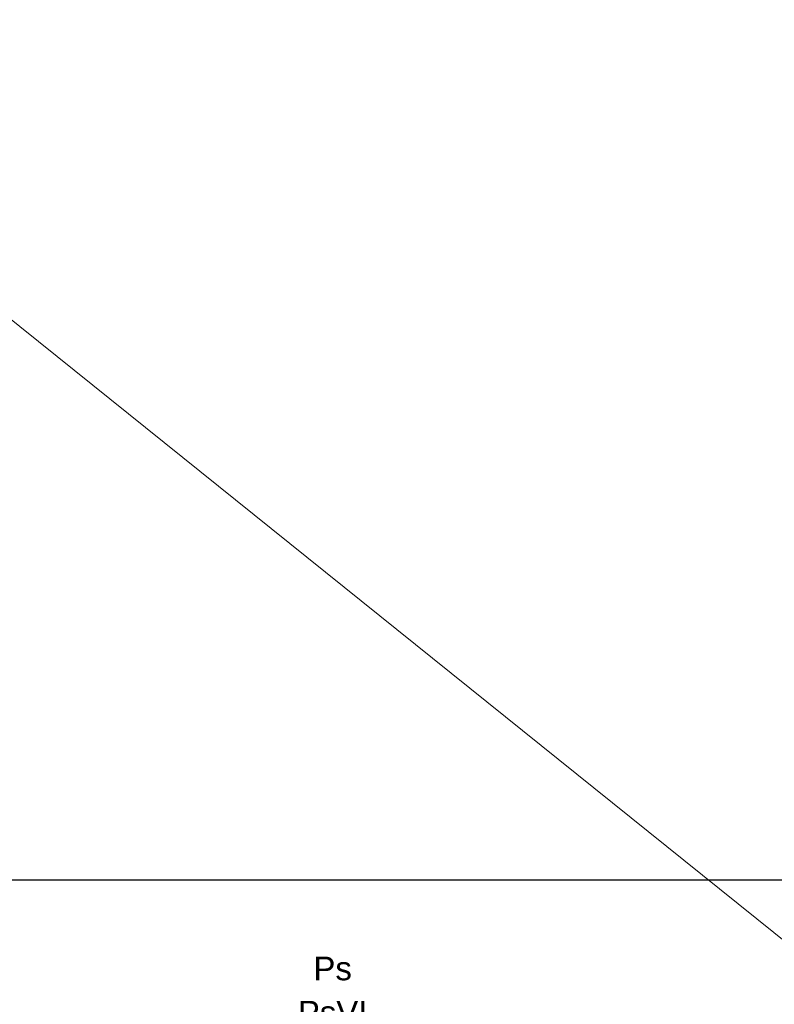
# Model space of a CAD drawing. Extents: x 5479252 to 5479673, y 5984576 to 5984875.
# Tile 3 of 36: x 5479300 to 5479332, y 5984719 to 5984761. Entities that reach past the tile are written whole.
import ezdxf
from ezdxf.enums import TextEntityAlignment as Align

# ---------------------------------------------------------------- set-up
doc = ezdxf.new("R2010")
doc.units = 0
doc.layers.add('GESDZI', color=7, linetype='CONTINUOUS', lineweight=18)
doc.layers.add('GESKKL_O', color=7, linetype='CONTINUOUS', lineweight=18, true_color=0x24bc24)
doc.layers.add('GESUZY_O', color=7, linetype='CONTINUOUS', lineweight=18, true_color=0x008000)
doc.layers.add('wydruk', color=7, linetype='CONTINUOUS', lineweight=18, plot=False)
doc.styles.add('Arial', font='arial.ttf')

msp = doc.modelspace()

# ---------------------------------------------------------------- linework, layer by layer
at = {"layer": 'GESDZI', "color": 7, "linetype": 'Continuous', "lineweight": 18, "elevation": 10.22}
msp.add_lwpolyline([(5479319.31, 5984805.57), (5479334.11, 5984786.33), (5479368.08, 5984739.57), (5479349.31, 5984732.74), (5479359, 5984719.37), (5479343.12, 5984713.58), (5479289.05, 5984757.01), (5479296.44, 5984766.22), (5479292.16, 5984769.66), (5479308.32, 5984791.03)], close=True, dxfattribs=at)
at = {"layer": 'wydruk', "color": 1, "linetype": 'Continuous', "lineweight": 30, "true_color": 0xff0000, "flags": 128}
msp.add_lwpolyline([(5479256.382, 5984724.382), (5479357.135, 5984724.382), (5479357.135, 5984868.612), (5479256.382, 5984868.612), (5479256.382, 5984724.382)], dxfattribs=at)

# ---------------------------------------------------------------- texts
at = {"layer": 'GESKKL_O', "color": 82, "linetype": 'Continuous', "lineweight": 0, "true_color": 0x24bc24, "style": 'Arial'}
msp.add_text('PsVI', height=1, dxfattribs=at).set_placement((5479313.732, 5984718.244, 10.8), align=Align.CENTER)
at = {"layer": 'GESUZY_O', "color": 96, "linetype": 'Continuous', "lineweight": 0, "true_color": 0x008000, "style": 'Arial'}
msp.add_text('Ps', height=1, dxfattribs=at).set_placement((5479313.732, 5984720.119, 10.8), align=Align.CENTER)

doc.saveas('drawing.dxf')
